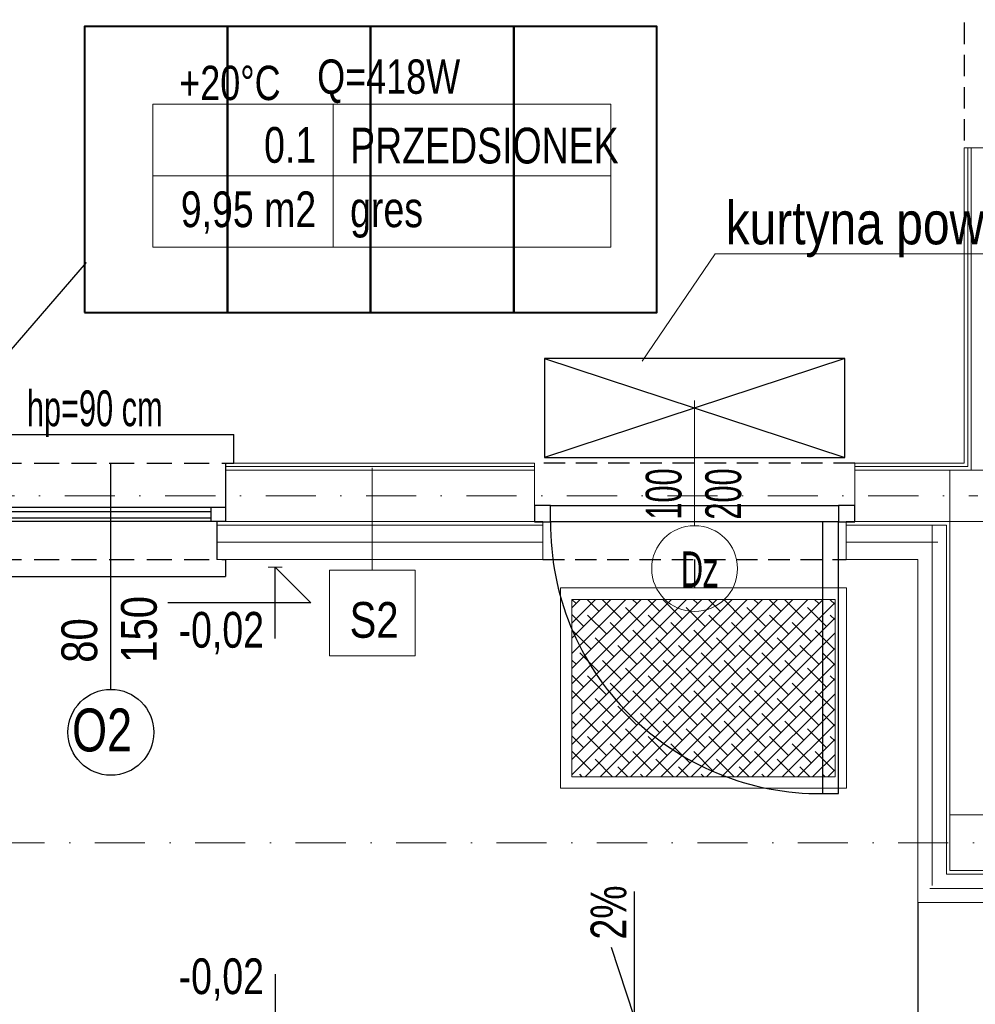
# Model space of a CAD drawing. Header units: inches. Extents: x 67073 to 287261, y -76160 to 48412.
# Tile 61 of 117: x 83885 to 84219, y -41907 to -41563. Entities that reach past the tile are written whole.
import ezdxf
from ezdxf.enums import TextEntityAlignment as Align

# ---------------------------------------------------------------- set-up
doc = ezdxf.new("R2010")
doc.units = ezdxf.units.IN
doc.header["$MEASUREMENT"] = 0
doc.linetypes.add('DASHDOT', pattern=[1, 0.5, -0.25, 0, -0.25])
doc.linetypes.add('HIDDEN', pattern=[0.375, 0.25, -0.125])
for name, color, linetype in [('## 04 grzejniki opis', 102, 'Continuous'), ('p--drzwi', 251, 'Continuous'), ('p--koty wysok.', 7, 'Continuous'), ('p--obrzeże bet.', 252, 'Continuous'), ('p--okna', 251, 'Continuous'), ('p--opis drzwi', 252, 'Continuous'), ('p--opis okna', 181, 'Continuous'), ('p--opisy dodatkowe', 33, 'Continuous'), ('p--podciąg', 61, 'Continuous'), ('p--spadki terenu', 141, 'Continuous'), ('p--symbole ścian', 53, 'Continuous'), ('p--wycieraczka', 252, 'Continuous')]:
    doc.layers.add(name, color=color, linetype=linetype)
for name, color, linetype, lineweight in [('## 06 klimatyzator', 30, 'Continuous', 15), ('## 08 CENTRALA REKUP', 204, 'Continuous', 25), ('p-- ocieplenie-w.zew', 77, 'Continuous', 0), ('p--opisy pomieszczeń', 31, 'Continuous', 0), ('p--osie konstr', 1, 'DASHDOT', 15), ('p--płyta GK', 2, 'Continuous', 0), ('p--ściana szkielet', 3, 'Continuous', 0)]:
    doc.layers.add(name, color=color, linetype=linetype, lineweight=lineweight)
doc.styles.add('1-50', font='arial.ttf', dxfattribs={"width": 0.75, "height": 12.5})
doc.styles.get("Standard").update_dxf_attribs({"font": 'ARIAL.TTF', "width": 0.75})
doc.styles.add('STYL-1', font='Arial Narrow.ttf', dxfattribs={"width": 0.75})
doc.linetypes.add('BATTING', pattern='A,0.0001,-0.1,[134,ltypeshp.shx,S=0.1,R=0,X=-0.1,Y=0],-0.2,[134,ltypeshp.shx,S=0.1,R=180,X=0.1,Y=0],-0.1', length=0.4001)

# ---------------------------------------------------------------- blocks, each defined once
blk = doc.blocks.new('kota wykoń')
for p, q in [((0, 25), (0, 0)), ((0, 0), (-12.5, 12.5)), ((-12.5, 12.5), (37.5, 12.5))]:
    blk.add_line(p, q)
at = {"lineweight": 0}
blk.add_line((-2.5, 0), (2.5, 0), dxfattribs=at)
blk = doc.blocks.new('okno-80-33.65')
at = {"linetype": 'Continuous', "ltscale": 35}
for p, q in [((-83, 10), (3, 10)), ((-80, -39.65), (0, -39.65))]:
    blk.add_line(p, q, dxfattribs=at)
for p, q in [((-83, 0), (-83, 10)), ((3, 0), (3, 10)), ((-80, 0), (-83, 0)), ((-80, -20.45), (-80, 0)), ((0, 0), (0, -20.45)), ((0, 0), (3, 0)), ((-80, -20.45), (-80, -15.45)), ((-80, -15.45), (-75, -15.45)), ((-75, -15.45), (-5, -15.45)), ((-75, -15.45), (-75, -20.45)), ((-75, -16.95), (-5, -16.95)), ((-5, -20.45), (-5, -15.45)), ((-5, -15.45), (0, -15.45)), ((0, -15.45), (0, -20.45)), ((-75, -20.45), (-80, -20.45)), ((-77, -33.65), (-77, -20.45)), ((-75, -19.11), (-5, -19.11)), ((-5, -20.45), (-75, -20.45)), ((0, -20.45), (-5, -20.45)), ((-3, -20.45), (-3, -33.65)), ((-80, -39.65), (-80, -33.65)), ((0, -33.65), (0, -39.65))]:
    blk.add_line(p, q)
at = {"linetype": 'HIDDEN', "ltscale": 35}
for p, q in [((-80, 0), (0, 0)), ((-80, -33.65), (0, -33.65))]:
    blk.add_line(p, q, dxfattribs=at)
blk = doc.blocks.new('drzwi-90-100')
for p, q in [((10.1, 87.38), (5.05, 87.38)), ((5.05, 87.38), (5.05, 2.53)), ((10.1, 2.53), (10.1, 87.38)), ((5.05, 2.53), (0, 2.53)), ((0, 2.53), (0, -2.53)), ((5.05, -2.53), (5.05, 2.53)), ((5.05, 2.53), (10.1, 2.53)), ((100, 2.53), (94.95, 2.53)), ((94.95, 2.53), (94.95, -2.53)), ((100, -2.53), (100, 2.53)), ((0, -2.53), (5.05, -2.53)), ((94.95, -2.53), (100, -2.53))]:
    blk.add_line(p, q)
blk.add_arc((10.8, 3.23), 84.15, 359.5233, 90.4767)

msp = doc.modelspace()

# ---------------------------------------------------------------- hatches: boundary and pattern name
at = {"layer": 'p--wycieraczka', "ltscale": 8}
h = msp.add_hatch(dxfattribs=at)
h.set_pattern_fill('ANSI38', color=0, scale=30, style=0)
h.set_pattern_definition([(45, (9921.052, -13200.582), (-2.65165043, 2.65165043), []), (135, (9921.052, -13200.582), (-7.95495129, 2.65165043), [9.375, -5.625])])
h.paths.add_polyline_path([(84078.268, -41765.323), (84170.268, -41765.323), (84170.268, -41827.323), (84078.268, -41827.323)])

# ---------------------------------------------------------------- linework, layer by layer
at = {"layer": '## 04 grzejniki opis'}
msp.add_line((83908.585, -41647.573), (83879.28, -41681.472), dxfattribs=at)
at = {"layer": '## 06 klimatyzator', "color": 192}
for q in [(84102.81, -41682.081), (84356.118, -41644.479)]:
    msp.add_line((84128.322, -41644.479), q, dxfattribs=at)
at = {"layer": '## 08 CENTRALA REKUP', "linetype": 'Continuous', "lineweight": 30}
for p, q in [((84068.685, -41681.173), (84173.685, -41715.673)), ((84173.685, -41681.173), (84068.685, -41715.673)), ((84173.685, -41715.673), (84173.685, -41681.173))]:
    msp.add_line(p, q, dxfattribs=at)
at = {"layer": '## 08 CENTRALA REKUP', "color": 1, "linetype": 'Continuous', "lineweight": 40}
for points in [[(83907.96, -41665.078), (83957.96, -41665.078), (83957.96, -41565.078), (83907.96, -41565.078)], [(83957.96, -41665.078), (84007.96, -41665.078), (84007.96, -41565.078), (83957.96, -41565.078)], [(84007.96, -41665.078), (84057.96, -41665.078), (84057.96, -41565.078), (84007.96, -41565.078)], [(84057.96, -41665.078), (84107.96, -41665.078), (84107.96, -41565.078), (84057.96, -41565.078)]]:
    msp.add_lwpolyline(points, close=True, dxfattribs=at)
at = {"layer": '## 08 CENTRALA REKUP', "linetype": 'Continuous', "lineweight": 30}
msp.add_lwpolyline([(84068.685, -41715.673), (84173.685, -41715.673), (84173.685, -41681.173), (84068.685, -41681.173)], close=True, dxfattribs=at)
at = {"color": 0, "linetype": 'Continuous'}
msp.add_line((84121.185, -41751.323), (84121.185, -41761.323), dxfattribs=at)
msp.add_line((83974.591, -41896.323), (83974.591, -41921.323))
at = {"layer": 'p-- ocieplenie-w.zew', "color": 0, "linetype": 'BATTING', "ltscale": 2}
for p, q in [((84204.185, -41865.323), (84204.185, -41739.323)), ((83954.185, -41745.323), (84068.185, -41745.323)), ((84174.185, -41745.323), (84206.185, -41745.323)), ((84331.89, -41866.323), (84203.356, -41866.323))]:
    msp.add_line(p, q, dxfattribs=at)
at = {"layer": 'p--drzwi', "color": 0}
msp.add_lwpolyline([(84070.841, -41732.518), (84171.529, -41732.518), (84171.529, -41738.174), (84070.841, -41738.174)], close=True, dxfattribs=at)
at = {"layer": 'p--obrzeże bet.', "color": 0, "linetype": 'Continuous', "ltscale": 35}
msp.add_line((84199.185, -41871.323), (84199.185, -41921.323), dxfattribs=at)
at = {"layer": 'p--opis drzwi', "color": 0, "lineweight": 0}
msp.add_line((84121.185, -41739.554), (84121.185, -41695.793), dxfattribs=at)
msp.add_circle((84121.185, -41754.554), 15, dxfattribs=at)
at = {"layer": 'p--opis okna', "color": 0}
msp.add_line((83917.185, -41796.785), (83917.185, -41717.823), dxfattribs=at)
msp.add_circle((83917.185, -41811.785), 15, dxfattribs=at)
at = {"layer": 'p--opisy pomieszczeń', "color": 0}
for p, q in [((83994.86, -41592.239), (83994.86, -41642.239)), ((84091.86, -41617.239), (83931.86, -41617.239))]:
    msp.add_line(p, q, dxfattribs=at)
msp.add_lwpolyline([(83931.86, -41642.239), (84091.86, -41642.239), (84091.86, -41592.239), (83931.86, -41592.239)], close=True, dxfattribs=at)
at = {"layer": 'p--osie konstr', "color": 0, "linetype": 'DASHDOT', "ltscale": 35}
for p, q in [((83795.785, -41729.123), (84220.135, -41729.123)), ((84666.152, -41850.373), (83383.585, -41850.373))]:
    msp.add_line(p, q, dxfattribs=at)
at = {"layer": 'p--podciąg', "color": 0, "linetype": 'HIDDEN', "ltscale": 30}
for p, q in [((84215.435, -41507.473), (84215.435, -41607.473)), ((84177.185, -41717.673), (84065.185, -41717.673)), ((84068.185, -41751.323), (84174.185, -41751.323))]:
    msp.add_line(p, q, dxfattribs=at)
at = {"layer": 'p--płyta GK', "color": 0, "ltscale": 35}
for p, q in [((84215.435, -41717.673), (84215.435, -41607.473)), ((84216.685, -41718.923), (84216.685, -41607.473)), ((83957.185, -41717.673), (84065.185, -41717.673)), ((83957.185, -41718.923), (84065.185, -41718.923)), ((84177.185, -41717.673), (84215.435, -41717.673)), ((84177.185, -41718.923), (84216.685, -41718.923))]:
    msp.add_line(p, q, dxfattribs=at)
at = {"layer": 'p--spadki terenu', "color": 0}
msp.add_lwpolyline([(84100.043, -41867.447), (84100.043, -41911.145), (84092.2, -41887.055)], dxfattribs=at)
at = {"layer": 'p--symbole ścian', "color": 0, "lineweight": 9}
msp.add_line((84008.534, -41719.383), (84008.534, -41755.07), dxfattribs=at)
msp.add_lwpolyline([(83993.534, -41785.07), (84023.534, -41785.07), (84023.534, -41755.07), (83993.534, -41755.07)], close=True, dxfattribs=at)
at = {"layer": 'p--wycieraczka', "color": 0, "lineweight": 0, "ltscale": 8}
for points in [[(84074.268, -41761.323), (84174.268, -41761.323), (84174.268, -41831.323), (84074.268, -41831.323)], [(84078.268, -41765.323), (84170.268, -41765.323), (84170.268, -41827.323), (84078.268, -41827.323)]]:
    msp.add_lwpolyline(points, close=True, dxfattribs=at)
at = {"layer": 'p--ściana szkielet', "color": 0, "ltscale": 2}
for p, q in [((84215.435, -41607.473), (84232.335, -41607.473)), ((84217.885, -41720.123), (84217.885, -41607.473)), ((83957.185, -41720.123), (84065.185, -41720.123)), ((84177.185, -41720.123), (84229.885, -41720.123)), ((84210.385, -41860.123), (84210.385, -41720.123)), ((83787.285, -41738.123), (84065.185, -41738.123)), ((83954.185, -41739.323), (84068.185, -41739.323)), ((84174.185, -41739.323), (84209.185, -41739.323)), ((84177.185, -41738.123), (84229.885, -41738.123)), ((84209.185, -41861.323), (84209.185, -41739.323)), ((83954.185, -41751.323), (84068.185, -41751.323)), ((84174.185, -41751.323), (84199.185, -41751.323)), ((84199.185, -41871.323), (84199.185, -41751.323)), ((84328.89, -41840.623), (84210.385, -41840.623)), ((84328.89, -41840.623), (84210.385, -41840.623)), ((84328.89, -41860.123), (84210.385, -41860.123)), ((84331.89, -41861.323), (84209.185, -41861.323)), ((84331.89, -41871.323), (84199.185, -41871.323))]:
    msp.add_line(p, q, dxfattribs=at)
at = {"layer": 'p--ściana szkielet', "color": 0, "ltscale": 35}
for points in [[(83957.185, -41717.673), (83957.185, -41738.125), (83954.185, -41738.125), (83954.185, -41751.323)], [(84065.185, -41717.673), (84065.185, -41738.125), (84068.185, -41738.125), (84068.185, -41751.323)], [(84177.185, -41717.673), (84177.185, -41738.125), (84174.185, -41738.125), (84174.185, -41751.323)]]:
    msp.add_lwpolyline(points, dxfattribs=at)

# ---------------------------------------------------------------- block references
at = {"layer": 'p--drzwi', "color": 0, "xscale": 1.12, "yscale": 1.12, "rotation": 180}
msp.add_blockref('drzwi-90-100', (84177.185, -41735.346), dxfattribs=at)
at = {"layer": 'p--koty wysok.', "color": 0, "rotation": 180}
msp.add_blockref('kota wykoń', (83974.591, -41754.004), dxfattribs=at)
at = {"layer": 'p--okna', "color": 0, "linetype": 'Continuous'}
msp.add_blockref('okno-80-33.65', (83957.185, -41717.673), dxfattribs=at)

# ---------------------------------------------------------------- texts
at = {"layer": '## 04 grzejniki opis', "char_height": 12, "attachment_point": 3}
for s, insert in [('Q=418W', (84039.241, -41576.595)), ('+20%%dC\\P', (83976.499, -41578.79))]:
    msp.add_mtext(s, dxfattribs=dict(at, insert=insert))
at = {"layer": '## 06 klimatyzator', "color": 192, "width": 0.8}
msp.add_text('kurtyna powietrzna l=1,05m/3,2kW', height=15, dxfattribs=at).set_placement((84132.034, -41641.223, 363.044))
at = {"layer": 'p--koty wysok.', "color": 0, "char_height": 18, "width": 207.41597, "style": '1-50'}
for insert, attachment_point in [((83970.695, -41784.532), 9), ((83970.695, -41890.796), 3)]:
    msp.add_mtext('{\\H0.6944x;-0,02}', dxfattribs=dict(at, insert=insert, attachment_point=attachment_point))
at = {"layer": 'p--opis drzwi', "color": 0, "lineweight": 0, "insert": (84137.613, -41737.451), "char_height": 12.5, "width": 17.2395, "attachment_point": 7, "rotation": 90, "style": 'STYL-1'}
msp.add_mtext('100\\P200', dxfattribs=at)
at = {"layer": 'p--opis drzwi', "color": 0, "lineweight": 0, "insert": (84129.52, -41761.074), "char_height": 12.5, "width": 98.6805, "attachment_point": 9, "style": 'STYL-1'}
msp.add_mtext('Dz', dxfattribs=at)
at = {"layer": 'p--opis okna', "color": 0}
for s, insert, char_height, width, attachment_point, style in [('hp=90 cm', (83887.802, -41708.549), 12.5, 128.63421, 7, 'STYL-1'), ('O2', (83924.586, -41803.465), 15, 74.01038, 3, '1-50')]:
    msp.add_mtext(s, dxfattribs=dict(at, insert=insert, char_height=char_height, width=width, attachment_point=attachment_point, style=style))
at = {"layer": 'p--opis okna', "color": 0, "insert": (83899.88, -41787.451), "char_height": 12.5, "width": 45.287, "attachment_point": 1, "rotation": 90, "style": '1-50'}
msp.add_mtext('{\\W0.8;80\\P150}', dxfattribs=at)
at = {"layer": 'p--opisy dodatkowe', "color": 0, "insert": (83829.344, -41646.209), "char_height": 12.5, "width": 177.1707, "attachment_point": 7, "style": 'STYL-1'}
msp.add_mtext('wyłaz\\P60x120 cm', dxfattribs=at)
at = {"layer": 'p--opisy pomieszczeń', "color": 0, "char_height": 12.5, "style": '1-50'}
for s, insert, width, attachment_point in [('0.1', (83988.929, -41600.211), 98, 3), ('PRZEDSIONEK', (84000.792, -41600.447), 106.86476, 1), ('9,95 m2', (83988.929, -41622.714), 98, 3), ('gres', (84000.792, -41622.714), 100, 1)]:
    msp.add_mtext(s, dxfattribs=dict(at, insert=insert, width=width, attachment_point=attachment_point))
at = {"layer": 'p--spadki terenu', "color": 0, "insert": (84097.448, -41865.309), "char_height": 18, "width": 207.41597, "attachment_point": 9, "rotation": 90, "style": '1-50'}
msp.add_mtext('{\\H0.6944x;2%}', dxfattribs=at)
at = {"layer": 'p--symbole ścian', "color": 0, "lineweight": 9, "width": 0.8}
msp.add_text('S2', height=12.5, dxfattribs=at).set_placement((84009.166, -41766.237), align=Align.TOP_CENTER)

doc.saveas('drawing.dxf')
